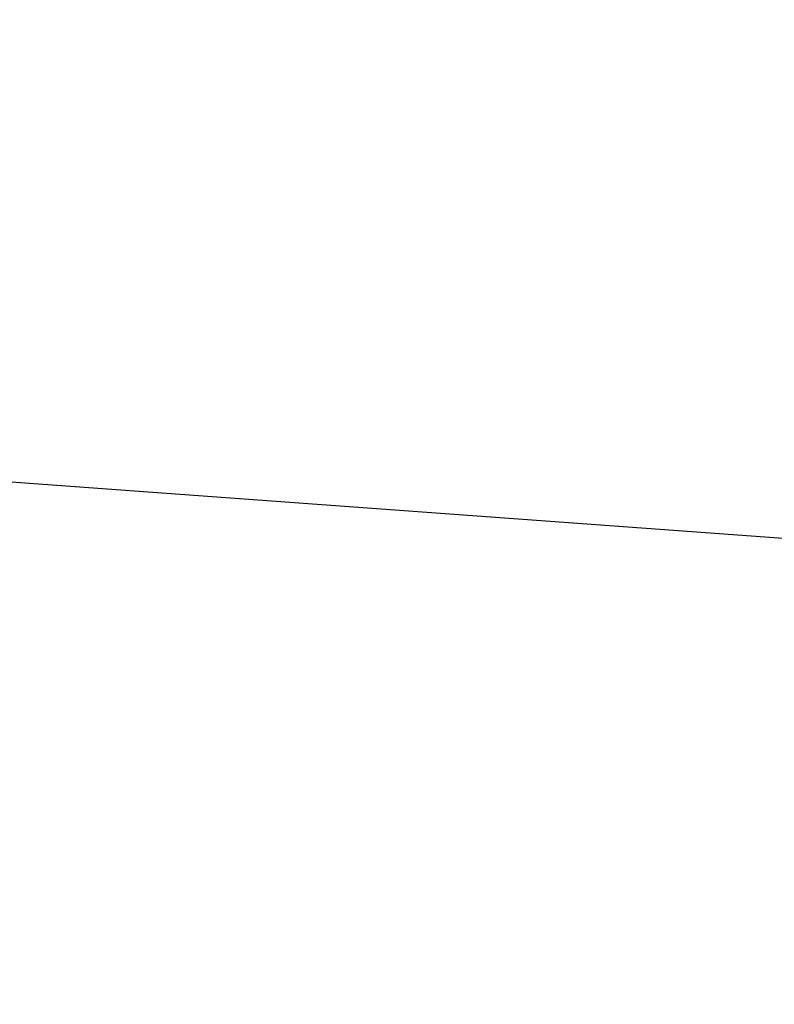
# Model space of a CAD drawing. Header units: millimetres. Extents: x 294088 to 335272, y 35511 to 100072.
# Tile 4 of 7: x 306955 to 307613, y 49267 to 50125. Entities that reach past the tile are written whole.
import ezdxf
from ezdxf import colors
from ezdxf.entities.mleader import LeaderData, LeaderLine
from ezdxf.math import Vec2, Vec3

# ---------------------------------------------------------------- set-up
doc = ezdxf.new("R2010")
doc.units = ezdxf.units.MM
doc.layers.add('__B_OPIS', color=10, linetype='Continuous', lineweight=25)
doc.styles.add('STYL1', font='SIMPLEX.SHX', dxfattribs={"width": 0.8})

# ---------------------------------------------------------------- blocks, each defined once
blk = doc.blocks.new('_None')

msp = doc.modelspace()

# ---------------------------------------------------------------- leaders
at = {"layer": '__B_OPIS'}
ml = msp.add_multileader_mtext('Standard', dxfattribs=at)
ml.set_content('{\\f@Arial Unicode MS|b0|i0|c238|p0;\\W1;BOJLER ELEKTRYCZNY 300l\\PPołączony w układ z pompą ciepła \\Pwyposażony w zawór \\Pbezpieczeństwa i układ \\Ppompowy do c.w.u}', color=256, style='STYL1')
ml.set_leader_properties(color=256)
ml.set_arrow_properties(name='NONE')
ml.build(insert=Vec2(0, 0))
ml.multileader.update_dxf_attribs({"has_text_frame": 1, "text_left_attachment_type": 6, "text_right_attachment_type": 6, "text_top_attachment_type": 0, "text_bottom_attachment_type": 0, "dogleg_length": 0.1, "arrow_head_size": 100})
ctx = ml.context
ctx.base_point, ctx.char_height, ctx.arrow_head_size, ctx.landing_gap_size, ctx.plane_origin = Vec3(304978.021193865, 53564.88196111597, -7472.111019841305), 200, 100, 100, Vec3(347294.2622540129, 113574.08957907, -7472.111019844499)
ctx.left_attachment, ctx.right_attachment, ctx.text_align_type, ctx.attachment_type = 6, 6, 2, 2
notes = []
notes.append((ctx, [(1, (1, 1, 0), (309416.3203753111, 53564.88196111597, -7472.111019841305), (-1, 0), 0.1, [(1, [(316914.5579342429, 49698.79063320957, -7472.111019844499), (316914.5579342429, 49698.79063320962, -7472.111019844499)], 256, [])])]))
ctx.mtext.insert, ctx.mtext.alignment, ctx.mtext.line_spacing_factor, ctx.mtext.flow_direction = Vec3(309316.2203753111, 53823.54498976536, -7472.111019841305), 3, 0.9, 5
ml = msp.add_multileader_mtext('Standard', dxfattribs=at)
ml.set_content('{\\f@Arial Unicode MS|b0|i0|c238|p0;\\W1;ZEWNĘTRZNE JEDNOSTKI \\PPOMPY CIEPŁA}', color=256, style='STYL1')
ml.set_leader_properties(color=256)
ml.set_arrow_properties(name='NONE')
ml.build(insert=Vec2(0, 0))
ml.multileader.update_dxf_attribs({"has_text_frame": 1, "text_left_attachment_type": 6, "text_right_attachment_type": 6, "text_top_attachment_type": 0, "text_bottom_attachment_type": 0, "dogleg_length": 0.1, "arrow_head_size": 100})
ctx = ml.context
ctx.base_point, ctx.char_height, ctx.arrow_head_size, ctx.landing_gap_size, ctx.plane_origin = Vec3(300757.3308804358, 49898.966317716, -7472.111019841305), 200, 100, 100, Vec3(338250.2831200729, 113530.0322993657, -7472.111019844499)
ctx.left_attachment, ctx.right_attachment, ctx.text_align_type, ctx.attachment_type = 6, 6, 2, 2
notes.append((ctx, [(1, (1, 1, 0), (304512.6832678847, 49898.966317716, -7472.111019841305), (-1, 0), 0.1, [(1, [(307870.5788003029, 49654.73335350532, -7472.111019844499), (307870.5788003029, 49654.73335350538, -7472.111019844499)], 256, [])])]))
ctx.mtext.insert, ctx.mtext.alignment, ctx.mtext.line_spacing_factor, ctx.mtext.flow_direction = Vec3(304412.5832678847, 50138.966317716, -7472.111019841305), 3, 0.9, 5
for ctx, leaders in notes:
    for number, flags, end, landing, length, lines in leaders:
        leader = LeaderData()
        leader.index, (leader.has_last_leader_line, leader.has_dogleg_vector, leader.attachment_direction) = number, flags
        leader.last_leader_point, leader.dogleg_vector, leader.dogleg_length = Vec3(end), Vec3(landing), length
        for number, points, colour, breaks in lines:
            line = LeaderLine()
            line.index, line.vertices, line.color, line.breaks = number, Vec3.list(points), colors.encode_raw_color(colour), breaks
            leader.lines.append(line)
        ctx.leaders.append(leader)

doc.saveas('drawing.dxf')
